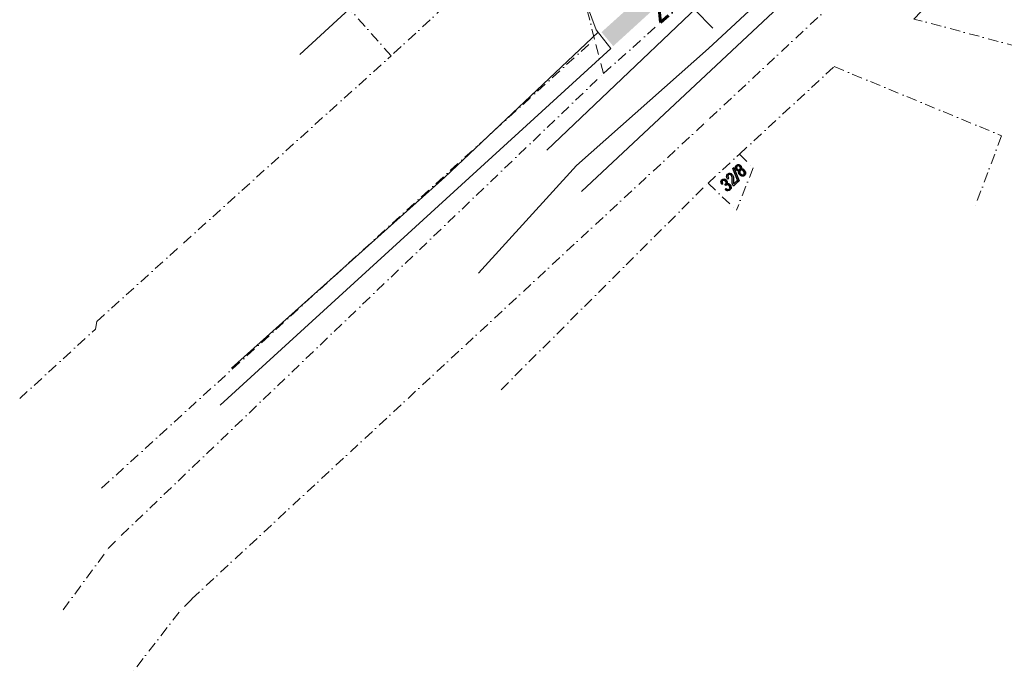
# Model space of a CAD drawing. Header units: millimetres. Extents: x 1001806 to 1216649, y -881308 to -714934.
# Tile 1 of 15: x 1022949 to 1106872, y -881308 to -825766. Entities that reach past the tile are written whole.
import ezdxf

# ---------------------------------------------------------------- set-up
doc = ezdxf.new("R2010")
doc.units = ezdxf.units.MM
doc.header["$MEASUREMENT"] = 0
doc.linetypes.add('ČÁRA ČERCHOVANÁ 3', pattern=[1675.694406, 881.944418, -440.972209, 0, -352.777779])
doc.layers.add('2 - ČÁRA HLAVNÍ.2D', color=7, linetype='Continuous')
doc.layers.add('2 - ČÁRA POMOCNÁ.2Da', color=7, linetype='Continuous')
doc.linetypes.add('ČÁRA SKICA', pattern='A,0,[1,SYROVICE PÓDIUM1.Shx,S=39.68254,R=0,X=0,Y=1.249e-15],-5000,0', length=5000)

msp = doc.modelspace()

# ---------------------------------------------------------------- hatches: boundary and pattern name
at = {"layer": '2 - ČÁRA HLAVNÍ.2D', "linetype": 'Continuous', "lineweight": 0}
h = msp.add_hatch(color=0, dxfattribs=at)
h.paths.add_polyline_path([(1072539.281, -826828.08), (1080929.281, -819278.08), (1082039.281, -811738.08), (1081999.281, -810908.08), (1081766.601, -810218.005), (1080779.281, -808038.08), (1080449.281, -807098.08), (1080539.281, -806158.08), (1080919.281, -805308.08), (1081609.281, -804628.08), (1082499.281, -804268.08), (1083509.281, -804158.08), (1086549.281, -804668.08), (1088059.281, -804568.08), (1100159.281, -801298.08), (1108208.448, -793643.964), (1122585.42, -780030.961), (1128159.023, -774765.559), (1128537.241, -774376.104), (1132782.709, -770547.974), (1133359.281, -770028.08), (1134679.281, -768768.08), (1133069.281, -767309.08), (1137597.281, -763463.08), (1142069.281, -763752.08), (1133617.602, -771818.828), (1123620.646, -781126.783), (1103988.398, -799748.019), (1082553.484, -819804.441), (1073539.281, -828018.08)])
h.paths.add_polyline_path([(1097989.281, -803308.08), (1089379.281, -805658.08), (1088369.281, -806318.08), (1088146.525, -806624.988), (1086579.281, -808888.08), (1085609.281, -809888.08), (1084739.281, -810358.08), (1083669.281, -811308.08), (1083489.281, -811668.08), (1082579.281, -817788.08)], flags=0)
h.paths.add_polyline_path([(1082605.407, -807617.111), (1082699.489, -807843.767), (1082864.741, -808046.256), (1083186.283, -808225.06), (1083489.375, -808284.455), (1083865.172, -808168.321), (1084006.633, -808073.4), (1084204.675, -807841.454), (1084316.765, -807519.244), (1084307.55, -807224.533), (1084160.174, -806887.92), (1083994.289, -806714.236), (1083759.58, -806581.254), (1083451.4, -806525.098), (1083122.955, -806589.183), (1082862.458, -806753.429), (1082676.758, -806994.71), (1082580.378, -807330.368)], flags=0)
for points in [[(1084198.198, -839579.406), (1084265.974, -839511.63), (1083810.326, -838378.521), (1083742.525, -838446.322)], [(1083792.989, -839959.421), (1084167.915, -839584.495), (1084096.073, -839482.27), (1083814.517, -839763.826, -0.03637782), (1083800.032, -839711.314, -0.024751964), (1083790.179, -839646.05, -0.030684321), (1083784.383, -839477.256, 0.012882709), (1083783.528, -839264.055, 0.013937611), (1083779.324, -839192.602, 0.031259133), (1083772.609, -839144.587, 0.069692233), (1083734.807, -839038.018, 0.075117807), (1083670.159, -838950.439, 0.08199532), (1083577.288, -838882.463, 0.093411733), (1083473.641, -838853.552, 0.11527794), (1083370.499, -838867.858, 0.103511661), (1083279.143, -838929.609, 0.204391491), (1083203.909, -839119.143, 0.094798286), (1083229.275, -839232.484, 0.06958237), (1083300.646, -839348.538), (1083390.324, -839286.151, -0.051159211), (1083337.306, -839195.491, -0.088385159), (1083316.786, -839118.469, -0.099190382), (1083324.581, -839054.84, -0.11313481), (1083356.473, -839004.345, -0.112720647), (1083405.55, -838973.229, -0.100195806), (1083466.956, -838965.705, -0.097067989), (1083531.373, -838982.683, -0.083874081), (1083589.561, -839025.05, -0.073265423), (1083632.701, -839083.231, -0.065775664), (1083659.358, -839155.014, -0.040811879), (1083672.572, -839253.342, -0.020743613), (1083675.347, -839391.22, 0.012923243), (1083677.321, -839606.874, 0.013204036), (1083682.016, -839681.482, 0.026897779), (1083689.192, -839733.941, 0.0585397), (1083726.161, -839845.371, 0.046318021)], [(1083098.266, -840251.479, 0.076475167), (1083207.317, -840323.829, 0.101378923), (1083317.434, -840349.014, 0.202607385), (1083509.337, -840269.314, 0.114377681), (1083570.93, -840170.984, 0.052854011), (1083584.221, -840111.777, 0.044871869), (1083585.844, -840045.881, 0.094239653), (1083553.141, -839915.673, 0.087357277), (1083471.945, -839801.967, 0.051150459), (1083420.33, -839759.519, 0.059881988), (1083365.179, -839731.871, 0.124674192), (1083244.794, -839721.643, 0.061857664), (1083256.889, -839642.09, 0.071580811), (1083248.012, -839568.056, 0.069920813), (1083218.402, -839499.519, 0.060274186), (1083168.362, -839436.52, 0.083935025), (1083076.14, -839369.187, 0.100551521), (1082975.536, -839343.275, 0.211822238), (1082796.754, -839411.999, 0.188601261), (1082721.769, -839588.162, 0.090437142), (1082738.158, -839696.461, 0.067061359), (1082795.706, -839810.523), (1082890.598, -839753.349, -0.063720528), (1082845.556, -839677.144, -0.089681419), (1082828.858, -839604.85, -0.093773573), (1082837.452, -839541.589, -0.112357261), (1082868.346, -839492.472, -0.116921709), (1082914.317, -839464.056, -0.098065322), (1082973.366, -839457.699, -0.097008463), (1083036.227, -839474.805, -0.082183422), (1083093.551, -839516.868, -0.091071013), (1083139.613, -839581.819, -0.105048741), (1083155.141, -839653.992, -0.107355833), (1083139.61, -839726.548, -0.090513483), (1083092.479, -839792.687, -0.046934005), (1083068.881, -839812.094), (1083134.96, -839904.367, -0.028455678), (1083157.511, -839877.625, -0.210777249), (1083276.474, -839829.855, -0.10367941), (1083342.591, -839847.211, -0.081965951), (1083404.742, -839893.116, -0.183636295), (1083477.183, -840052.067, -0.096347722), (1083467.47, -840134.77, -0.115448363), (1083427.542, -840199.044, -0.215539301), (1083317.01, -840241.625, -0.058141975), (1083283.432, -840235.251, -0.042843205), (1083246.531, -840220.169, -0.05425613), (1083162.749, -840163.896)]]:
    msp.add_hatch(color=0, dxfattribs=at).paths.add_polyline_path(points)
h = msp.add_hatch(color=0, dxfattribs=at)
h.paths.add_polyline_path([(1083958.996, -838283.514, 0.122013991), (1083949.42, -838394.386, 0.074578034), (1083980.96, -838501.067, 0.085328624), (1084040.694, -838585.84, 0.052912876), (1084088.723, -838625.126, 0.063239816), (1084139.577, -838649.8, 0.128580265), (1084250.333, -838655.786, 0.118359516), (1084224.59, -838768.04, 0.059309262), (1084233.605, -838826.82, 0.043902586), (1084257.792, -838891.643, 0.087079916), (1084345.674, -839015.595, 0.083077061), (1084442.736, -839086.714, 0.100185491), (1084548.328, -839114.428, 0.104587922), (1084649.861, -839099.823, 0.106318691), (1084734.744, -839043.908, 0.112669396), (1084800.209, -838941.069, 0.102822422), (1084815.217, -838813.964, 0.09780144), (1084777.93, -838679.958, 0.080713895), (1084686.5, -838556.28, 0.049541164), (1084634.386, -838513.078, 0.06030766), (1084579.784, -838485.236, 0.065514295), (1084520.312, -838472.467, 0.054856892), (1084453.637, -838474.535, 0.066744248), (1084469.689, -838397.08, 0.077484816), (1084463.216, -838324.115, 0.071642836), (1084435.358, -838256.52, 0.06338905), (1084387.332, -838195.249, 0.088108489), (1084299.55, -838132.237, 0.103203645), (1084202.713, -838109.712, 0.106326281), (1084107.008, -838127.669, 0.096346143), (1084022.659, -838186.094, 0.112280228)])
h.paths.add_polyline_path([(1084067.885, -838426.89, -0.137908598), (1084061.698, -838333.146, -0.140407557), (1084104.479, -838256.339, -0.209543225), (1084204.285, -838215.654, -0.104899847), (1084259.594, -838230.06, -0.08198076), (1084311.873, -838268.712, -0.084753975), (1084357.897, -838332.029, -0.099804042), (1084375.633, -838401.67, -0.211755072), (1084328.362, -838525.323, -0.09761426), (1084281.384, -838557.783, -0.109702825), (1084228.531, -838567.081, -0.10619088), (1084173.877, -838552.545, -0.080506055), (1084121.467, -838513.499, -0.116548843)], flags=0)
h.paths.add_polyline_path([(1084333.426, -838765.121, -0.103626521), (1084339.759, -838680.548, -0.122035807), (1084380.048, -838614.178, -0.214044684), (1084487.163, -838573.118, -0.103078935), (1084548.179, -838589.975, -0.079444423), (1084606.276, -838633.361, -0.134394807), (1084700.843, -838801.466, -0.051478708), (1084708.196, -838848.492, -0.064994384), (1084704.884, -838890.639, -0.143746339), (1084666.269, -838960.317, -0.211082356), (1084552.843, -839005.044, -0.1021146), (1084489.492, -838988.57, -0.082949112), (1084430.612, -838945.325, -0.072840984), (1084363.067, -838857.019, -0.095494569)], flags=0)

# ---------------------------------------------------------------- linework, layer by layer
at = {"layer": '2 - ČÁRA HLAVNÍ.2D', "color": 5, "linetype": 'ČÁRA ČERCHOVANÁ 3', "lineweight": 60}
for points in [[(1077579.395, -825998.338), (1077189.223, -822568.28), (1073609.234, -791328.396), (1078919.245, -752928.182)], [(1077579.395, -825998.338), (1106169.212, -800358.096), (1145669.387, -764438.263)]]:
    msp.add_lwpolyline(points, dxfattribs=at)
at = {"layer": '2 - ČÁRA HLAVNÍ.2D', "color": 0, "linetype": 'ČÁRA ČERCHOVANÁ 3', "lineweight": 15}
for points in [[(1149829.342, -770188.188), (1131369.187, -787828.135), (1081269.098, -834648.096), (1037609.32, -875148.396), (1036549.223, -876258.235), (1032629.156, -881308.249)], [(1120919.203, -831488.266), (1099169.395, -825708.355), (1128619.284, -795528.216), (1152589.123, -801888.094), (1143379.153, -837458.324), (1129889.284, -833868.105)], [(1054609.328, -828848.077), (1051059.325, -824848.282), (1042519.281, -815208.277), (1039179.181, -811438.141)], [(1069019.242, -815558.232), (1054609.328, -828848.077)], [(1071939.184, -827438.377), (1069019.242, -815558.232)], [(1072709.298, -830358.319), (1077579.395, -825998.338)], [(1029919.117, -865708.063), (1071939.184, -827438.377)], [(1072709.298, -830358.319), (1071939.184, -827438.377)], [(1022949.287, -858068.307), (1029409.353, -852138.113), (1029529.298, -851478.066), (1036919.287, -844808.096), (1054609.328, -828848.077)], [(1084289.228, -837238.191), (1092369.25, -829768.121), (1106639.112, -835658.099)], [(1026649.22, -876078.319), (1030499.084, -870848.388), (1031609.275, -869728.319), (1072709.298, -830358.319)], [(1106639.112, -835658.099), (1104369.339, -841718.116)], [(1081619.406, -839698.11), (1084289.228, -837238.191)], [(1084289.228, -837238.191), (1085469.27, -838398.124)], [(1085469.27, -838398.124), (1084039.109, -842008.099)], [(1063979.106, -857308.071), (1081619.406, -839698.11)], [(1081619.406, -839698.11), (1084039.109, -842008.099)]]:
    msp.add_lwpolyline(points, dxfattribs=at)
at = {"layer": '2 - ČÁRA HLAVNÍ.2D', "color": 0, "linetype": 'ČÁRA SKICA', "lineweight": 30}
for points in [[(1115489.248, -796868.066), (1081669.148, -828218.369)], [(1081669.148, -828218.369), (1070399.309, -838188.221)], [(1070399.309, -838188.221), (1062059.289, -847358.327)]]:
    msp.add_lwpolyline(points, dxfattribs=at)
at = {"layer": '2 - ČÁRA HLAVNÍ.2D', "color": 0, "linetype": 'Continuous', "lineweight": 30}
msp.add_lwpolyline([(1046819.289, -828728.132), (1051059.325, -824848.282)], dxfattribs=at)
msp.add_lwpolyline([(1084198.198, -839579.406), (1083742.525, -838446.322), (1083810.326, -838378.521), (1084265.974, -839511.63)], close=True, dxfattribs=at)
for points in [[(1084250.333, -838655.786, -0.128580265), (1084139.577, -838649.8, -0.063239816), (1084088.723, -838625.126, -0.052912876), (1084040.694, -838585.84, -0.085328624), (1083980.96, -838501.067, -0.074578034), (1083949.42, -838394.386, -0.122013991), (1083958.996, -838283.514, -0.112280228), (1084022.659, -838186.094, -0.096346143), (1084107.008, -838127.669, -0.106326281), (1084202.713, -838109.712, -0.103203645), (1084299.55, -838132.237, -0.088108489), (1084387.332, -838195.249, -0.06338905), (1084435.358, -838256.52, -0.071642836), (1084463.216, -838324.115, -0.077484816), (1084469.689, -838397.08, -0.066744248), (1084453.637, -838474.535, -0.054856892), (1084520.312, -838472.467, -0.065514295), (1084579.784, -838485.236, -0.06030766), (1084634.386, -838513.078, -0.049541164), (1084686.5, -838556.28, -0.080713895), (1084777.93, -838679.958, -0.09780144), (1084815.217, -838813.964, -0.102822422), (1084800.209, -838941.069, -0.112669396), (1084734.744, -839043.908, -0.106318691), (1084649.861, -839099.823, -0.104587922), (1084548.328, -839114.428, -0.100185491), (1084442.736, -839086.714, -0.083077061), (1084345.674, -839015.595, -0.087079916), (1084257.792, -838891.643, -0.043902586), (1084233.605, -838826.82, -0.059309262), (1084224.59, -838768.04, -0.118359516)], [(1084121.467, -838513.499, 0.080506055), (1084173.877, -838552.545, 0.10619088), (1084228.531, -838567.081, 0.109702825), (1084281.384, -838557.783, 0.09761426), (1084328.362, -838525.323, 0.211755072), (1084375.633, -838401.67, 0.099804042), (1084357.897, -838332.029, 0.084753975), (1084311.873, -838268.712, 0.08198076), (1084259.594, -838230.06, 0.104899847), (1084204.285, -838215.654, 0.209543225), (1084104.479, -838256.339, 0.140407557), (1084061.698, -838333.146, 0.137908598), (1084067.885, -838426.89, 0.116548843)], [(1083792.989, -839959.421, -0.046318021), (1083726.161, -839845.371, -0.0585397), (1083689.192, -839733.941, -0.026897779), (1083682.016, -839681.482, -0.013204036), (1083677.321, -839606.874, -0.012923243), (1083675.347, -839391.22, 0.020743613), (1083672.572, -839253.342, 0.040811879), (1083659.358, -839155.014, 0.065775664), (1083632.701, -839083.231, 0.073265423), (1083589.561, -839025.05, 0.083874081), (1083531.373, -838982.683, 0.097067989), (1083466.956, -838965.705, 0.100195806), (1083405.55, -838973.229, 0.112720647), (1083356.473, -839004.345, 0.11313481), (1083324.581, -839054.84, 0.099190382), (1083316.786, -839118.469, 0.088385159), (1083337.306, -839195.491, 0.051159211), (1083390.324, -839286.151), (1083300.646, -839348.538, -0.06958237), (1083229.275, -839232.484, -0.094798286), (1083203.909, -839119.143, -0.204391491), (1083279.143, -838929.609, -0.103511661), (1083370.499, -838867.858, -0.11527794), (1083473.641, -838853.552, -0.093411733), (1083577.288, -838882.463, -0.08199532), (1083670.159, -838950.439, -0.075117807), (1083734.807, -839038.018, -0.069692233), (1083772.609, -839144.587, -0.031259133), (1083779.324, -839192.602, -0.013937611), (1083783.528, -839264.055, -0.012882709), (1083784.383, -839477.256, 0.030684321), (1083790.179, -839646.05, 0.024751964), (1083800.032, -839711.314, 0.03637782), (1083814.517, -839763.826), (1084096.073, -839482.27), (1084167.915, -839584.495)], [(1084430.612, -838945.325, 0.082949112), (1084489.492, -838988.57, 0.1021146), (1084552.843, -839005.044, 0.211082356), (1084666.269, -838960.317, 0.143746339), (1084704.884, -838890.639, 0.064994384), (1084708.196, -838848.492, 0.051478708), (1084700.843, -838801.466, 0.134394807), (1084606.276, -838633.361, 0.079444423), (1084548.179, -838589.975, 0.103078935), (1084487.163, -838573.118, 0.214044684), (1084380.048, -838614.178, 0.122035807), (1084339.759, -838680.548, 0.103626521), (1084333.426, -838765.121, 0.095494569), (1084363.067, -838857.019, 0.072840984)], [(1083098.266, -840251.479), (1083162.749, -840163.896, 0.05425613), (1083246.531, -840220.169, 0.042843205), (1083283.432, -840235.251, 0.058141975), (1083317.01, -840241.625, 0.215539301), (1083427.542, -840199.044, 0.115448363), (1083467.47, -840134.77, 0.096347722), (1083477.183, -840052.067, 0.183636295), (1083404.742, -839893.116, 0.081965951), (1083342.591, -839847.211, 0.10367941), (1083276.474, -839829.855, 0.210777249), (1083157.511, -839877.625, 0.028455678), (1083134.96, -839904.367), (1083068.881, -839812.094, 0.046934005), (1083092.479, -839792.687, 0.090513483), (1083139.61, -839726.548, 0.107355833), (1083155.141, -839653.992, 0.105048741), (1083139.613, -839581.819, 0.091071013), (1083093.551, -839516.868, 0.082183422), (1083036.227, -839474.805, 0.097008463), (1082973.366, -839457.699, 0.098065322), (1082914.317, -839464.056, 0.116921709), (1082868.346, -839492.472, 0.112357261), (1082837.452, -839541.589, 0.093773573), (1082828.858, -839604.85, 0.089681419), (1082845.556, -839677.144, 0.063720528), (1082890.598, -839753.349), (1082795.706, -839810.523, -0.067061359), (1082738.158, -839696.461, -0.090437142), (1082721.769, -839588.162, -0.188601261), (1082796.754, -839411.999, -0.211822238), (1082975.536, -839343.275, -0.100551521), (1083076.14, -839369.187, -0.083935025), (1083168.362, -839436.52, -0.060274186), (1083218.402, -839499.519, -0.069920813), (1083248.012, -839568.056, -0.071580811), (1083256.889, -839642.09, -0.061857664), (1083244.794, -839721.643, -0.124674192), (1083365.179, -839731.871, -0.059881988), (1083420.33, -839759.519, -0.051150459), (1083471.945, -839801.967, -0.087357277), (1083553.141, -839915.673, -0.094239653), (1083585.844, -840045.881, -0.044871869), (1083584.221, -840111.777, -0.052854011), (1083570.93, -840170.984, -0.114377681), (1083509.337, -840269.314, -0.202607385), (1083317.434, -840349.014, -0.101378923), (1083207.317, -840323.829, -0.076475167)]]:
    msp.add_lwpolyline(points, format="xyb", close=True, dxfattribs=at)
at = {"layer": '2 - ČÁRA POMOCNÁ.2Da', "color": 0, "linetype": 'Continuous', "lineweight": 15}
for points in [[(1142737.181, -773079.096), (1121189.621, -793069.002), (1103503.746, -809911.147), (1089387.498, -823021.409), (1070825.442, -840415.224)], [(1072091.037, -826623.487), (1068359.155, -816563.631)], [(1067872.388, -836878.049), (1085915.225, -819711.393)], [(1082021.088, -826493.682), (1080463.433, -824903.576)], [(1072091.037, -826623.487), (1073324.181, -828213.593), (1040029.305, -858620.316)], [(1041002.839, -855472.555), (1059175.481, -839182.08), (1072253.293, -826818.194)]]:
    msp.add_lwpolyline(points, dxfattribs=at)

doc.saveas('drawing.dxf')
